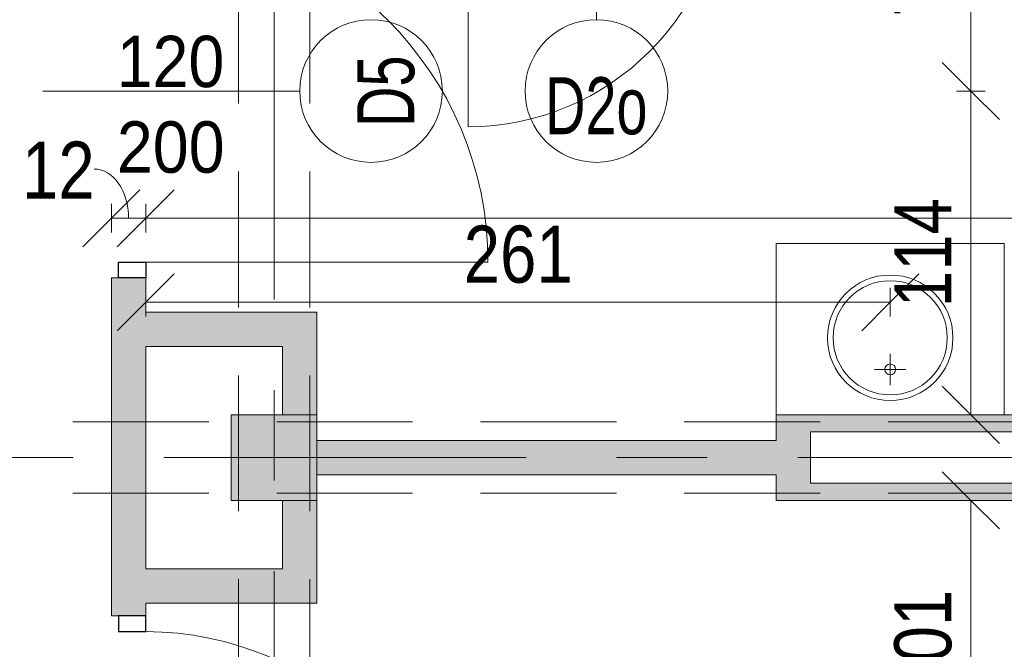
# Model space of a CAD drawing. Header units: centimetres. Extents: x -1631 to 21770, y -8842 to 3590.
# Tile 117 of 133: x 498 to 843, y 1301 to 1522. Entities that reach past the tile are written whole.
import ezdxf

# ---------------------------------------------------------------- set-up
doc = ezdxf.new("R2010")
doc.units = ezdxf.units.CM
doc.linetypes.add('Oś', pattern=[222.25, 127, -31.75, 31.75, -31.75])
doc.linetypes.add('Ukryte', pattern=[71.438, 47.625, -23.813])
for name, color, linetype, lineweight in [('A-ANNO-DIMS', 211, 'Continuous', 13), ('A-ANNO-DIMS-100', 211, 'Continuous', 13), ('A-ANNO-NOTE', 131, 'Continuous', 9), ('A-DETL-GENF', 92, 'Continuous', 9), ('A-DETL-HDLN', 90, 'Ukryte', 9), ('A-DETL-MEDM', 33, 'Continuous', 13), ('A-DOOR', 31, 'Continuous', 13), ('A-WALL', 113, 'Continuous', 13), ('A-WALL-PATT', 111, 'Continuous', 13), ('I-FURN', 30, 'Continuous', 9), ('P-SANR-FIXT', 6, 'Continuous', 9), ('S-COLS', 52, 'Continuous', 13), ('S-GRID', 1, 'Continuous', 13)]:
    doc.layers.add(name, color=color, linetype=linetype, lineweight=lineweight)
doc.styles.add('Arial', font='arial.ttf', dxfattribs={"width": 0.9, "height": 18})
doc.styles.add('Arial Narrow_5', font='ARIALN.TTF', dxfattribs={"height": 20})
doc.styles.add('Arial_1', font='arial.ttf', dxfattribs={"width": 0.7, "height": 20})
doc.dimstyles.new('Diagonal_1_100__0__wewnętrzne', dxfattribs={"dimscale": 30.48, "dimtxt": 20.468619, "dimasz": 0.656168, "dimexe": 0.164042, "dimexo": 0.0625, "dimgap": 0.032808, "dimtad": 1, "dimdec": 0, "dimdsep": 46, "dimtxsty": 'Arial Narrow_5', "dimblk1": 'OBLIQUE', "dimblk2": 'OBLIQUE', "dimsah": 1, "dimcen": 0.09, "dimazin": 0, "dimtfac": 1, "dimtdec": 4, "dimtix": 1, "dimtmove": 0, "dimatfit": 3, "dimfxl": 0, "dimtvp": 1, "dimtolj": 1, "dimtzin": 0, "dimarcsym": 0})
doc.dimstyles.new('Diagonal_1_100__0__wewnętrzne_1', dxfattribs={"dimscale": 30.48, "dimtxt": 20.468619, "dimasz": 0.656168, "dimexe": 0.164042, "dimexo": 0.0625, "dimgap": 0.032808, "dimtad": 1, "dimdec": 0, "dimdsep": 46, "dimtxsty": 'Arial Narrow_5', "dimblk1": 'OBLIQUE', "dimblk2": 'OBLIQUE', "dimsah": 1, "dimcen": 0.09, "dimazin": 0, "dimtfac": 1, "dimtdec": 4, "dimtix": 1, "dimtmove": 1, "dimatfit": 3, "dimfxl": 0, "dimtvp": 1, "dimtolj": 1, "dimtzin": 0, "dimarcsym": 0})

# ---------------------------------------------------------------- blocks, each defined once
blk = doc.blocks.new('M_Concrete-Square-Column - 300 x 300mm-1795930-6_piętro IV __13_80 m_ - stan projektowany')
at = {"layer": 'S-COLS', "lineweight": 9}
blk.add_hatch(color=254, dxfattribs=at).paths.add_polyline_path([(15, -15), (15, 15), (-15, 15), (-15, -15)], flags=0)
for p, q in [((15, 15), (-15, 15)), ((-15, 15), (-15, -15)), ((15, -15), (15, 15)), ((-15, -15), (15, -15))]:
    blk.add_line(p, q, dxfattribs=at)
blk = doc.blocks.new('Blat - Blat-V4-6_piętro IV __13_80 m_ - stan projektowany')
at = {"layer": 'I-FURN'}
for p, q in [((0, -60), (0, 0)), ((80, 0), (80, -60)), ((80, -60), (0, -60))]:
    blk.add_line(p, q, dxfattribs=at)
blk = doc.blocks.new('DRZWI 1S - automatyczna etykieta - Drzwi 90 _łazienkowe_-2364279-6_piętro IV __13_80 m_ - stan projektowany')
at = {"layer": 'A-DETL-GENF'}
for p, q in [((-50.5, 7.5), (-50.5, -2)), ((-45, 7.5), (-50.5, 7.5)), ((-45, -2), (-45, 7.5)), ((50.5, 7.5), (45, 7.5)), ((45, 7.5), (45, -2)), ((50.5, -2), (50.5, 7.5)), ((-50.5, -2), (-45, -2)), ((45, -2), (50.5, -2))]:
    blk.add_line(p, q, dxfattribs=at)
at = {"layer": 'A-DETL-MEDM', "lineweight": 25}
for p, q in [((-45, 7.5), (-50.5, 7.5)), ((-50.5, 7.5), (-50.5, -2)), ((-45, -2), (-45, 7.5)), ((45, -2), (45, 7.5)), ((45, 7.5), (50.5, 7.5)), ((50.5, 7.5), (50.5, -2)), ((-50.5, -2), (-45, -2)), ((50.5, -2), (45, -2))]:
    blk.add_line(p, q, dxfattribs=at)
at = {"layer": 'A-DOOR'}
blk.add_line((45, 7.5), (45, 97.5), dxfattribs=at)
blk.add_arc((45, 7.5), 90, 90, 180, dxfattribs=at)
blk = doc.blocks.new('umywalka okrągła d _44cm stal nierdzewna - Type 1-2356168-6_piętro IV __13_80 m_ - stan projektowany')
at = {"layer": 'P-SANR-FIXT'}
for p, q in [((12.5, 13.43), (12.5, 24.43)), ((7, 18.93), (18, 18.93))]:
    blk.add_line(p, q, dxfattribs=at)
for centre, radius in [((12.5, 30), 22), ((12.5, 30), 20), ((12.5, 18.93), 1.9)]:
    blk.add_circle(centre, radius, dxfattribs=at)
blk = doc.blocks.new('DRZWI 1S - automatyczna etykieta - Drzwi 110-2388104-6_piętro IV __13_80 m_ - stan projektowany')
at = {"layer": 'A-DETL-GENF'}
for p, q in [((-60.5, 6), (-60.5, -3.5)), ((-55, 6), (-60.5, 6)), ((-55, -3.5), (-55, 6)), ((60.5, 6), (55, 6)), ((55, 6), (55, -3.5)), ((60.5, -3.5), (60.5, 6)), ((-60.5, -3.5), (-55, -3.5)), ((55, -3.5), (60.5, -3.5))]:
    blk.add_line(p, q, dxfattribs=at)
at = {"layer": 'A-DETL-MEDM', "lineweight": 25}
for p, q in [((-55, 6), (-60.5, 6)), ((-60.5, 6), (-60.5, -3.5)), ((-55, -3.5), (-55, 6)), ((55, -3.5), (55, 6)), ((55, 6), (60.5, 6)), ((60.5, 6), (60.5, -3.5)), ((-60.5, -3.5), (-55, -3.5)), ((60.5, -3.5), (55, -3.5))]:
    blk.add_line(p, q, dxfattribs=at)
at = {"layer": 'A-DOOR'}
blk.add_line((55, 6), (55, 116), dxfattribs=at)
blk.add_arc((55, 6), 110, 90, 180, dxfattribs=at)
blk = doc.blocks.new('DRZWI 1S - automatyczna etykieta - Drzwi 120-2381684-6_piętro IV __13_80 m_ - stan projektowany')
at = {"layer": 'A-DETL-GENF'}
for p, q in [((-65.5, 6), (-65.5, -3.5)), ((-60, 6), (-65.5, 6)), ((-60, -3.5), (-60, 6)), ((65.5, 6), (60, 6)), ((60, 6), (60, -3.5)), ((65.5, -3.5), (65.5, 6)), ((-65.5, -3.5), (-60, -3.5)), ((60, -3.5), (65.5, -3.5))]:
    blk.add_line(p, q, dxfattribs=at)
at = {"layer": 'A-DETL-MEDM', "lineweight": 25}
for p, q in [((-60, 6), (-65.5, 6)), ((-65.5, 6), (-65.5, -3.5)), ((-60, -3.5), (-60, 6)), ((60, -3.5), (60, 6)), ((60, 6), (65.5, 6)), ((65.5, 6), (65.5, -3.5)), ((-65.5, -3.5), (-60, -3.5)), ((65.5, -3.5), (60, -3.5))]:
    blk.add_line(p, q, dxfattribs=at)
at = {"layer": 'A-DOOR'}
blk.add_line((60, 6), (60, 126), dxfattribs=at)
blk.add_arc((60, 6), 120, 90, 180, dxfattribs=at)
blk = doc.blocks.new('DIMBLOCK52-6_piętro IV __13_80 m_ - stan projektowany')
at = {"layer": 'A-ANNO-DIMS-100', "transparency": 16777216}
for p, q in [((831.65, 1496.83), (821.65, 1506.83)), ((826.65, 1496.83), (836.65, 1496.83)), ((831.65, 1496.83), (826.65, 1496.83)), ((831.65, 1383.33), (831.65, 1496.83)), ((831.65, 1496.83), (841.65, 1486.83)), ((831.65, 1383.33), (821.65, 1393.33)), ((826.65, 1383.33), (836.65, 1383.33)), ((831.65, 1383.33), (826.65, 1383.33)), ((831.65, 1383.33), (841.65, 1373.33))]:
    blk.add_line(p, q, dxfattribs=at)
at = {"layer": 'A-ANNO-DIMS-100', "color": 0, "transparency": 16777216, "insert": (804.8, 1421.07), "char_height": 20, "width": 45.6158, "attachment_point": 1, "rotation": 90, "line_spacing_factor": 0.974696, "style": 'Arial Narrow_5'}
blk.add_mtext('114', dxfattribs=at)
blk = doc.blocks.new('_Oblique')
at = {"color": 0, "linetype": 'ByBlock', "lineweight": -2}
blk.add_line((-0.5, -0.5), (0.5, 0.5), dxfattribs=at)
blk = doc.blocks.new('DIMBLOCK53-6_piętro IV __13_80 m_ - stan projektowany')
at = {"layer": 'A-ANNO-DIMS-100', "transparency": 16777216}
for p, q in [((831.65, 1574.33), (821.65, 1584.33)), ((826.65, 1574.33), (836.65, 1574.33)), ((831.65, 1574.33), (826.65, 1574.33)), ((831.65, 1496.83), (831.65, 1574.33)), ((831.65, 1574.33), (841.65, 1564.33)), ((831.65, 1496.83), (821.65, 1506.83)), ((826.65, 1496.83), (836.65, 1496.83)), ((831.65, 1496.83), (826.65, 1496.83)), ((831.65, 1496.83), (841.65, 1486.83))]:
    blk.add_line(p, q, dxfattribs=at)
at = {"layer": 'A-ANNO-DIMS-100', "color": 0, "transparency": 16777216, "insert": (804.8, 1522.9), "char_height": 20, "width": 30.4105, "attachment_point": 1, "rotation": 90, "line_spacing_factor": 0.974696, "style": 'Arial Narrow_5'}
blk.add_mtext('78', dxfattribs=at)
blk = doc.blocks.new('DIMBLOCK72-6_piętro IV __13_80 m_ - stan projektowany')
at = {"layer": 'A-ANNO-DIMS-100', "transparency": 16777216}
for p, q in [((831.65, 1353.33), (821.65, 1363.33)), ((826.65, 1353.33), (836.65, 1353.33)), ((831.65, 1353.33), (826.65, 1353.33)), ((831.65, 1252.33), (831.65, 1353.33)), ((831.65, 1353.33), (841.65, 1343.33)), ((831.65, 1252.33), (821.65, 1262.33)), ((826.65, 1252.33), (836.65, 1252.33)), ((831.65, 1252.33), (826.65, 1252.33)), ((831.65, 1252.33), (841.65, 1242.33))]:
    blk.add_line(p, q, dxfattribs=at)
at = {"layer": 'A-ANNO-DIMS-100', "color": 0, "transparency": 16777216, "insert": (804.8, 1283.82), "char_height": 20, "width": 45.6158, "attachment_point": 1, "rotation": 90, "line_spacing_factor": 0.974696, "style": 'Arial Narrow_5'}
blk.add_mtext('101', dxfattribs=at)
blk = doc.blocks.new('DIMBLOCK132-6_piętro IV __13_80 m_ - stan projektowany')
at = {"layer": 'A-ANNO-DIMS-100', "transparency": 16777216}
for p, q in [((542.38, 1452.25), (552.38, 1462.25)), ((1192.38, 1452.25), (1202.38, 1462.25)), ((542.38, 1447.25), (542.38, 1457.25)), ((1192.38, 1447.25), (1192.38, 1457.25)), ((542.38, 1452.25), (532.38, 1442.25)), ((1192.38, 1452.25), (542.38, 1452.25)), ((542.38, 1452.25), (542.38, 1447.25)), ((1192.38, 1452.25), (1182.38, 1442.25)), ((1192.38, 1452.25), (1192.38, 1447.25))]:
    blk.add_line(p, q, dxfattribs=at)
at = {"layer": 'A-ANNO-DIMS-100', "color": 0, "transparency": 16777216, "insert": (848.37, 1479.1), "char_height": 20, "width": 45.6158, "attachment_point": 1, "line_spacing_factor": 0.974696, "style": 'Arial Narrow_5'}
blk.add_mtext('650', dxfattribs=at)
blk = doc.blocks.new('DIMBLOCK133-6_piętro IV __13_80 m_ - stan projektowany')
at = {"layer": 'A-ANNO-DIMS-100', "transparency": 16777216}
for p, q in [((530.38, 1452.25), (540.38, 1462.25)), ((542.38, 1452.25), (552.38, 1462.25)), ((530.38, 1447.25), (530.38, 1457.25)), ((542.38, 1447.25), (542.38, 1457.25)), ((530.38, 1452.25), (520.38, 1442.25)), ((542.38, 1452.25), (530.38, 1452.25)), ((530.38, 1452.25), (530.38, 1447.25)), ((542.38, 1452.25), (532.38, 1442.25)), ((542.38, 1452.25), (542.38, 1447.25))]:
    blk.add_line(p, q, dxfattribs=at)
blk.add_ellipse((524.35, 1452.25), major_axis=(0, 17.24), ratio=0.69723, start_param=4.712389, end_param=6.283185, dxfattribs=at)
at = {"layer": 'A-ANNO-DIMS-100', "color": 0, "transparency": 16777216, "insert": (499.01, 1479.1), "char_height": 20, "width": 30.4105, "attachment_point": 1, "line_spacing_factor": 0.974696, "style": 'Arial Narrow_5'}
blk.add_mtext('12', dxfattribs=at)
blk = doc.blocks.new('DIMBLOCK188-6_piętro IV __13_80 m_ - stan projektowany')
at = {"layer": 'A-ANNO-DIMS-100', "transparency": 16777216}
for p, q in [((542.38, 1422.79), (552.38, 1432.79)), ((803.38, 1422.79), (813.38, 1432.79)), ((542.38, 1417.79), (542.38, 1427.79)), ((803.38, 1417.79), (803.38, 1427.79)), ((542.38, 1422.79), (532.38, 1412.79)), ((803.38, 1422.79), (542.38, 1422.79)), ((542.38, 1422.79), (542.38, 1417.79)), ((803.38, 1422.79), (793.38, 1412.79)), ((803.38, 1422.79), (803.38, 1417.79))]:
    blk.add_line(p, q, dxfattribs=at)
at = {"layer": 'A-ANNO-DIMS-100', "color": 0, "transparency": 16777216, "insert": (653.87, 1449.64), "char_height": 20, "width": 45.6158, "attachment_point": 1, "line_spacing_factor": 0.974696, "style": 'Arial Narrow_5'}
blk.add_mtext('261', dxfattribs=at)

msp = doc.modelspace()

# ---------------------------------------------------------------- hatches: boundary and pattern name
at = {"layer": 'A-WALL-PATT'}
h = msp.add_hatch(color=9, dxfattribs=at)
h.paths.add_polyline_path([(542.38, 132.33), (542.38, 139.33), (530.38, 139.33), (530.38, 132.33)], flags=0)
h.paths.add_polyline_path([(542.38, 250.33), (542.38, 465.83), (530.38, 465.83), (530.38, 250.33)], flags=0)
h.paths.add_polyline_path([(530.38, 657.83), (542.38, 657.83), (542.38, 660.33), (530.38, 660.33)], flags=0)
h.paths.add_polyline_path([(530.38, 781.33), (542.38, 781.33), (542.38, 1102.83), (530.38, 1102.83), (530.38, 788.28)], flags=0)
h.paths.add_polyline_path([(530.38, 1312.83), (542.38, 1312.83), (542.38, 1431.33), (530.38, 1431.33)], flags=0)
h.paths.add_polyline_path([(530.38, 1633.83), (542.38, 1633.83), (542.38, 2022.83), (530.38, 2022.83), (530.38, 1665.12)], flags=0)
h.paths.add_polyline_path([(542.38, 2173.83), (542.38, 2458.83), (530.38, 2458.83), (530.38, 2173.83)], flags=0)
h.paths.add_polyline_path([(530.38, 2593.83), (542.38, 2593.83), (542.38, 2824.33), (530.38, 2824.33), (530.38, 2634.27)], flags=0)
for points in [[(542.38, 1407.33), (602.38, 1407.33), (602.38, 1419.33), (542.38, 1419.33)], [(775.38, 1353.33), (775.38, 1383.33), (763.38, 1383.33), (763.38, 1353.33)], [(1172.38, 1377.33), (1172.38, 1383.33), (775.38, 1383.33), (775.38, 1377.33), (1100.2, 1377.33)], [(763.38, 1362.33), (763.38, 1374.33), (602.38, 1374.33), (602.38, 1362.33), (736.3, 1362.33)], [(1172.38, 1353.33), (1172.38, 1359.33), (775.38, 1359.33), (775.38, 1353.33), (1100.2, 1353.33)], [(542.38, 1317.33), (590.38, 1317.33), (590.38, 1329.33), (542.38, 1329.33)]]:
    msp.add_hatch(color=9, dxfattribs=at).paths.add_polyline_path(points, flags=0)
h = msp.add_hatch(color=9, dxfattribs=at)
h.paths.add_polyline_path([(590.38, 1317.33), (602.38, 1317.33), (602.38, 1353.33), (590.38, 1353.33), (590.38, 1329.33)], flags=0)
h.paths.add_polyline_path([(599.1, 1383.33), (602.38, 1383.33), (602.38, 1407.33), (590.38, 1407.33), (590.38, 1383.33), (596.78, 1383.33)], flags=0)

# ---------------------------------------------------------------- linework, layer by layer
at = {"layer": 'A-ANNO-NOTE', "lineweight": 13}
for p, q in [((700.38, 1611.83), (700.38, 1521.83)), ((700.38, 1611.83), (700.38, 1521.83)), ((506.38, 1496.83), (596.38, 1496.83)), ((506.38, 1496.83), (596.38, 1496.83))]:
    msp.add_line(p, q, dxfattribs=at)
for centre in [(621.38, 1496.83), (700.38, 1496.83)]:
    msp.add_circle(centre, 25, dxfattribs=at)
at = {"layer": 'A-DETL-HDLN'}
for p, q in [((574.88, 420.83), (574.88, 2793.33)), ((599.88, 420.83), (599.88, 2793.33)), ((-1197.62, 1380.83), (1172.38, 1380.83)), ((-1197.62, 1355.83), (1172.38, 1355.83))]:
    msp.add_line(p, q, dxfattribs=at)
at = {"layer": 'A-WALL', "lineweight": 9}
for p, q in [((532.88, 1431.33), (530.38, 1431.33)), ((530.38, 1431.33), (530.38, 1312.83)), ((542.38, 1419.33), (542.38, 1431.33)), ((602.38, 1419.33), (542.38, 1419.33)), ((602.38, 1383.33), (602.38, 1419.33)), ((542.38, 1329.33), (542.38, 1407.33)), ((542.38, 1407.33), (590.38, 1407.33)), ((590.38, 1407.33), (590.38, 1383.33)), ((1172.38, 1383.33), (763.38, 1383.33)), ((763.38, 1383.33), (763.38, 1374.33)), ((775.38, 1377.33), (1172.38, 1377.33)), ((775.38, 1359.33), (775.38, 1377.33)), ((763.38, 1374.33), (602.38, 1374.33)), ((602.38, 1362.33), (763.38, 1362.33)), ((763.38, 1362.33), (763.38, 1353.33)), ((1172.38, 1359.33), (775.38, 1359.33)), ((590.38, 1353.33), (590.38, 1329.33)), ((602.38, 1317.33), (602.38, 1353.33)), ((763.38, 1353.33), (1172.38, 1353.33)), ((590.38, 1329.33), (542.38, 1329.33)), ((542.38, 1312.83), (542.38, 1317.33)), ((542.38, 1317.33), (602.38, 1317.33)), ((530.38, 1312.83), (532.88, 1312.83))]:
    msp.add_line(p, q, dxfattribs=at)
at = {"layer": 'S-GRID', "linetype": 'Oś'}
for p, q in [((587.38, 2884.27), (587.38, 27.13)), ((1342.46, 1368.33), (-1368.76, 1368.33))]:
    msp.add_line(p, q, dxfattribs=at)

# ---------------------------------------------------------------- block references
at = {"layer": 'A-DOOR'}
for name, p, rotation in [('DRZWI 1S - automatyczna etykieta - Drzwi 90 _łazienkowe_-2364279-6_piętro IV __13_80 m_ - stan projektowany', (700.38, 1581.83), 180), ('DRZWI 1S - automatyczna etykieta - Drzwi 120-2381684-6_piętro IV __13_80 m_ - stan projektowany', (536.38, 1496.83), 269.9999999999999), ('DRZWI 1S - automatyczna etykieta - Drzwi 110-2388104-6_piętro IV __13_80 m_ - stan projektowany', (536.38, 1252.33), 269.9999999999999)]:
    msp.add_blockref(name, p, dxfattribs=dict(at, rotation=rotation))
at = {"layer": 'I-FURN', "rotation": 180}
msp.add_blockref('Blat - Blat-V4-6_piętro IV __13_80 m_ - stan projektowany', (843.38, 1383.33), dxfattribs=at)
at = {"layer": 'P-SANR-FIXT'}
msp.add_blockref('umywalka okrągła d _44cm stal nierdzewna - Type 1-2356168-6_piętro IV __13_80 m_ - stan projektowany', (790.88, 1380.33), dxfattribs=at)
at = {"layer": 'S-COLS', "lineweight": 9}
msp.add_blockref('M_Concrete-Square-Column - 300 x 300mm-1795930-6_piętro IV __13_80 m_ - stan projektowany', (587.38, 1368.33), dxfattribs=at)

# ---------------------------------------------------------------- texts
at = {"layer": 'A-ANNO-NOTE', "lineweight": 211, "attachment_point": 5, "line_spacing_factor": 0.936439}
for s, insert, char_height, width, style in [('\\pt114.3,228.6,342.9,457.2,571.5,685.8,800.1,914.4,1028.7,1143,1257.3,1371.6,1485.9,1600.2,1714.5,1828.8,1943.1,2057.4,2171.7,2286,2400.3,2514.6,2628.9,2743.2,2857.5,2971.8,3086.1,3200.4,3314.7,3429,3543.3,3657.6;120', (551.07, 1507.06), 18, 38.07, 'Arial'), ('\\pt88.9,177.8,266.7,355.6,444.5,533.4,622.3,711.2,800.1,889,977.9,1066.8,1155.7,1244.6,1333.5,1422.4,1511.3,1600.2,1689.1,1778,1866.9,1955.8,2044.7,2133.6,2222.5,2311.4,2400.3,2489.2,2578.1,2667,2755.9,2844.8;D2o', (700.35, 1491.53), 20, 37.03, 'Arial_1'), ('\\pt114.3,228.6,342.9,457.2,571.5,685.8,800.1,914.4,1028.7,1143,1257.3,1371.6,1485.9,1600.2,1714.5,1828.8,1943.1,2057.4,2171.7,2286,2400.3,2514.6,2628.9,2743.2,2857.5,2971.8,3086.1,3200.4,3314.7,3429,3543.3,3657.6;200', (551.16, 1477.06), 18, 38.07, 'Arial')]:
    msp.add_mtext(s, dxfattribs=dict(at, insert=insert, char_height=char_height, width=width, style=style))
at = {"layer": 'A-ANNO-NOTE', "lineweight": 211, "insert": (626.67, 1496.76), "char_height": 20, "width": 25.97, "attachment_point": 5, "rotation": 90, "line_spacing_factor": 0.936439, "style": 'Arial_1'}
msp.add_mtext('\\pt88.9,177.8,266.7,355.6,444.5,533.4,622.3,711.2,800.1,889,977.9,1066.8,1155.7,1244.6,1333.5,1422.4,1511.3,1600.2,1689.1,1778,1866.9,1955.8,2044.7,2133.6,2222.5,2311.4,2400.3,2489.2,2578.1,2667,2755.9,2844.8;D5', dxfattribs=at)

# ---------------------------------------------------------------- dimensions: what is measured, and where the dimension line sits
at = {"layer": 'A-ANNO-DIMS'}
for base, p1, p2, angle, override, picture, middle in [((831.65060747, 1574.32555458), (826.65060747, 1496.82555458), (826.65060747, 1574.32555458), 90, {"dimpost": '<>', "dimfxl": 77.5}, 'DIMBLOCK53-6_piętro IV __13_80 m_ - stan projektowany', (820.43914765, 1535.57555458)), ((831.65060747, 1496.82555458), (826.65060747, 1383.32555458), (826.65060747, 1496.82555458), 90, {"dimpost": '<>', "dimfxl": 113.5}, 'DIMBLOCK52-6_piętro IV __13_80 m_ - stan projektowany', (820.60967972, 1440.07555458)), ((542.38, 1422.79), (803.38, 1417.79), (542.38, 1417.79), 0, {"dimpost": '<>', "dimfxl": 261}, 'DIMBLOCK188-6_piętro IV __13_80 m_ - stan projektowany', (672.88, 1434)), ((831.65, 1353.33), (826.65, 1252.33), (826.65, 1353.33), 90, {"dimpost": '<>', "dimfxl": 101}, 'DIMBLOCK72-6_piętro IV __13_80 m_ - stan projektowany', (820.44, 1302.83))]:
    dim = msp.add_linear_dim(base=base, p1=p1, p2=p2, angle=angle, dimstyle='Diagonal_1_100__0__wewnętrzne', override=override, dxfattribs=at)
    dim.commit()
    dim.dimension.update_dxf_attribs({"geometry": picture, "text_midpoint": middle})
dim = msp.add_linear_dim(base=(530.38, 1452.25), p1=(542.38, 1447.25), p2=(530.38, 1447.25), dimstyle='Diagonal_1_100__0__wewnętrzne_1', override={"dimpost": '<>', "dimfxl": 12}, dxfattribs=at)
dim.commit()
dim.dimension.update_dxf_attribs({"geometry": 'DIMBLOCK133-6_piętro IV __13_80 m_ - stan projektowany', "text_midpoint": (514.22, 1465.77), "dimtype": 160, "text_rotation": 360})
dim = msp.add_linear_dim(base=(542.38, 1452.25), p1=(1192.38, 1447.25), p2=(542.38, 1447.25), dimstyle='Diagonal_1_100__0__wewnętrzne', override={"dimpost": '<>', "dimfxl": 650}, dxfattribs=at)
dim.commit()
dim.dimension.update_dxf_attribs({"geometry": 'DIMBLOCK132-6_piętro IV __13_80 m_ - stan projektowany', "text_midpoint": (867.38, 1463.46)})

doc.saveas('drawing.dxf')
